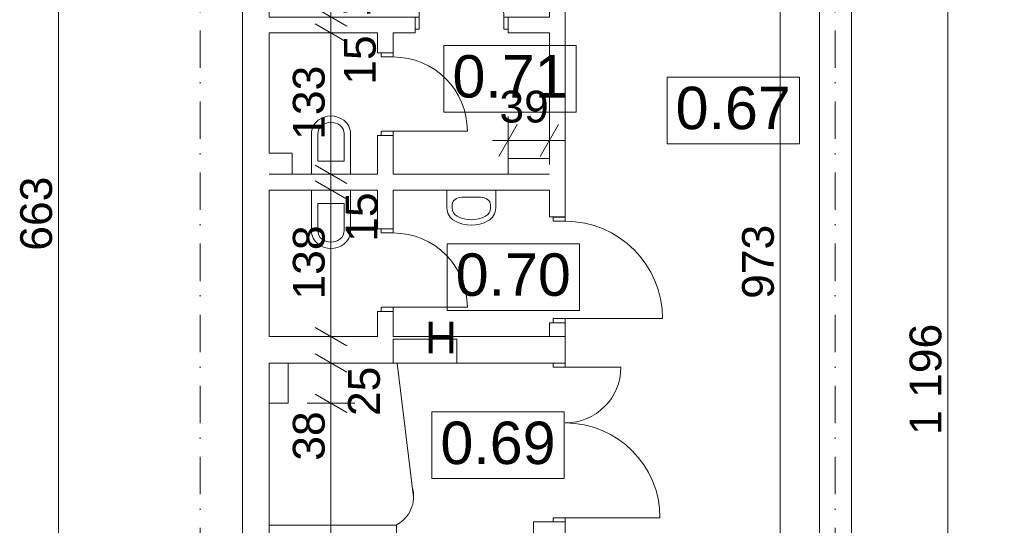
# Model space of a CAD drawing. Extents: x -283435 to 14216, y -77540 to 30522.
# Tile 76 of 177: x -171907 to -162607, y -30595 to -25825. Entities that reach past the tile are written whole.
import ezdxf

# ---------------------------------------------------------------- set-up
doc = ezdxf.new("R2010")
doc.units = 0
doc.header["$MEASUREMENT"] = 0
doc.linetypes.add('Kropki i Kreski', pattern=[670.277762, 352.777767, -176.388884, 0, -141.111112])
for name, color, linetype in [('Drzwi ArchiCAD', 7, 'Continuous'), ('SANITARNE', 7, 'Continuous'), ('WYMIARY', 7, 'Continuous'), ('ŚCIANY', 7, 'Continuous')]:
    doc.layers.add(name, color=color, linetype=linetype)
for name, color, linetype, lineweight in [('Drzwi ArchiCAD_Nr_Pióra__3', 3, 'Continuous', 18), ('Drzwi ArchiCAD_Nr_Pióra__7', 7, 'Continuous', 18), ('HYDRANTY_Nr_Pióra__1', 1, 'Continuous', 18), ('LINIE_Nr_Pióra__7', 7, 'Continuous', 18), ('OPISY_Nr_Pióra__65', 65, 'Continuous', 18), ('OPISY_Nr_Pióra__86', 86, 'Continuous', 18), ('OSIE_Nr_Pióra__5', 5, 'Continuous', 18), ('SANITARNE_Nr_Pióra__6', 6, 'Continuous', 9), ('WYMIARY_Nr_Pióra__4', 4, 'Continuous', 18), ('WYMIARY_Nr_Pióra__5', 5, 'Continuous', 18), ('ŚCIANY_Nr_Pióra__7', 7, 'Continuous', 18)]:
    doc.layers.add(name, color=color, linetype=linetype, lineweight=lineweight)
doc.styles.add('GENERATED_STYLE_1', font='arial.ttf')
doc.styles.add('GENERATED_STYLE_2', font='txt')
doc.dimstyles.new('GENERATED_STYLE__1', dxfattribs={"dimtxt": 300, "dimasz": 228, "dimexe": 0.18, "dimexo": 0, "dimgap": 0.09, "dimtad": 1, "dimdec": 0, "dimlfac": 0.1, "dimzin": 0, "dimdsep": 46, "dimtxsty": 'GENERATED_STYLE_2', "dimblk": 'ARROWHEAD_2', "dimblk1": 'ARROWHEAD_2', "dimblk2": 'ARROWHEAD_2', "dimcen": 0.09, "dimclrd": 256, "dimclre": 256, "dimclrt": 256, "dimazin": 0, "dimtfac": 1, "dimtdec": 4, "dimtmove": 0, "dimatfit": 3, "dimfxl": 1, "dimtolj": 1, "dimtzin": 0, "dimarcsym": 0})
doc.dimstyles.new('GENERATED_STYLE__3', dxfattribs={"dimtxt": 300, "dimasz": 228, "dimexe": 0.18, "dimexo": 0, "dimgap": 0.09, "dimtad": 1, "dimtih": 1, "dimtoh": 1, "dimdec": 0, "dimlfac": 0.1, "dimzin": 0, "dimdsep": 46, "dimtxsty": 'GENERATED_STYLE_2', "dimblk": 'ARROWHEAD_2', "dimblk1": 'ARROWHEAD_2', "dimblk2": 'ARROWHEAD_2', "dimcen": 0.09, "dimclrd": 256, "dimclre": 256, "dimclrt": 256, "dimazin": 0, "dimtfac": 1, "dimtdec": 4, "dimtmove": 2, "dimatfit": 3, "dimfxl": 1, "dimtolj": 1, "dimtzin": 0, "dimarcsym": 0})
doc.dimstyles.new('GENERATED_STYLE__4', dxfattribs={"dimtxt": 300, "dimasz": 228, "dimexe": 0.18, "dimexo": 0, "dimgap": 0.09, "dimtad": 1, "dimdec": 0, "dimlfac": 0.1, "dimzin": 0, "dimdsep": 46, "dimtxsty": 'GENERATED_STYLE_2', "dimblk": 'ARROWHEAD_2', "dimblk1": 'ARROWHEAD_2', "dimblk2": 'ARROWHEAD_2', "dimcen": 0.09, "dimclrd": 256, "dimclre": 256, "dimclrt": 256, "dimazin": 0, "dimtfac": 1, "dimtdec": 4, "dimtmove": 2, "dimatfit": 3, "dimfxl": 1, "dimtolj": 1, "dimtzin": 0, "dimarcsym": 0})

# ---------------------------------------------------------------- blocks, each defined once
blk = doc.blocks.new('Ściana_82', base_point=(-164051.3, -23099.9))
at = {"layer": 'ŚCIANY_Nr_Pióra__7', "linetype": 'Continuous'}
for p, q in [((-164351.3, -23249.9), (-164351.3, -32984.6)), ((-164051.3, -35209.9), (-164051.3, -23249.9)), ((-164351.3, -33104.6), (-164351.3, -35209.9))]:
    blk.add_line(p, q, dxfattribs=at)
blk = doc.blocks.new('Ściana_84', base_point=(-169552.4, -23099.9))
at = {"layer": 'ŚCIANY_Nr_Pióra__7', "linetype": 'Continuous'}
for p, q in [((-169802.4, -23249.9), (-169802.4, -24196.1)), ((-169552.4, -24431.5), (-169552.4, -23459.9)), ((-169802.4, -24346.1), (-169802.4, -24431.5)), ((-169802.4, -24581.5), (-169802.4, -25799.7)), ((-169552.4, -25799.7), (-169552.4, -24581.5)), ((-169802.4, -25949.7), (-169802.4, -27082.9)), ((-169552.4, -27082.9), (-169552.4, -25949.7)), ((-169802.4, -27432.9), (-169802.4, -28814.2)), ((-169552.4, -28814.2), (-169552.4, -27432.9)), ((-169802.4, -29064.2), (-169802.4, -30980.5)), ((-169552.4, -35209.9), (-169552.4, -29064.2)), ((-169802.4, -31230.5), (-169802.4, -35209.9))]:
    blk.add_line(p, q, dxfattribs=at)
blk = doc.blocks.new('D2 Asymetryczne 12_12')
at = {"layer": 'Drzwi ArchiCAD_Nr_Pióra__3', "linetype": 'Continuous'}
for p, q in [((710, 0), (710, 894.6)), ((-710, 0), (-710, 525.4)), ((-710, 0), (-750, 0)), ((-750, 0), (-750, -115)), ((-710, -115), (-710, 0)), ((750, 0), (710, 0)), ((710, 0), (710, -115)), ((750, -115), (750, 0)), ((-750, -115), (-710, -115)), ((710, -115), (750, -115))]:
    blk.add_line(p, q, dxfattribs=at)
for centre, radius, start, end in [((710, 0), 894.6, 90, 180), ((-710, 0), 525.4, 0, 90)]:
    blk.add_arc(centre, radius, start, end, dxfattribs=at)
at = {"layer": 'Drzwi ArchiCAD_Nr_Pióra__7', "linetype": 'Continuous'}
for p, q in [((-750, 0), (-750, -115)), ((750, 0), (750, -115))]:
    blk.add_line(p, q, dxfattribs=at)
blk = doc.blocks.new('Ściana_85', base_point=(-167054.2, -35209.9))
at = {"layer": 'ŚCIANY_Nr_Pióra__7', "linetype": 'Continuous'}
for p, q in [((-166754.2, -29064.2), (-166754.2, -28814.2)), ((-166869.2, -29064.2), (-167054.2, -29064.2)), ((-166754.2, -29064.2), (-166869.2, -29064.2)), ((-166869.2, -30564.2), (-167054.2, -30564.2)), ((-167054.2, -30564.2), (-167054.2, -35209.9)), ((-166754.2, -30564.2), (-166869.2, -30564.2)), ((-166754.2, -32984.6), (-166754.2, -30564.2)), ((-166754.2, -35209.9), (-166754.2, -33104.6))]:
    blk.add_line(p, q, dxfattribs=at)
at = {"layer": 'Drzwi ArchiCAD', "linetype": 'Continuous', "rotation": 270}
blk.add_blockref('D2 Asymetryczne 12_12', (-166754.2, -29814.2), dxfattribs=at)
blk = doc.blocks.new('Ściana_86', base_point=(-167054.2, -29064.2))
at = {"layer": 'ŚCIANY_Nr_Pióra__7', "linetype": 'Continuous'}
for p, q in [((-169802.4, -28814.2), (-169802.4, -29064.2)), ((-168528.7, -28814.2), (-169552.4, -28814.2)), ((-166754.2, -28814.2), (-168378.7, -28814.2)), ((-169552.4, -29064.2), (-167054.2, -29064.2))]:
    blk.add_line(p, q, dxfattribs=at)
blk = doc.blocks.new('D1 Drzwi proste 12_17')
at = {"layer": 'Drzwi ArchiCAD_Nr_Pióra__3', "linetype": 'Continuous'}
for p, q in [((459.3, 0), (459.3, 918.7)), ((-459.3, 0), (-499.3, 0)), ((-499.3, 0), (-499.3, -115)), ((-459.3, -115), (-459.3, 0)), ((499.3, 0), (459.3, 0)), ((459.3, 0), (459.3, -115)), ((499.3, -115), (499.3, 0)), ((-499.3, -115), (-459.3, -115)), ((459.3, -115), (499.3, -115))]:
    blk.add_line(p, q, dxfattribs=at)
blk.add_arc((459.3, 0), 918.7, 90, 180, dxfattribs=at)
at = {"layer": 'Drzwi ArchiCAD_Nr_Pióra__7', "linetype": 'Continuous'}
for p, q in [((-499.3, 0), (-499.3, -115)), ((499.3, 0), (499.3, -115))]:
    blk.add_line(p, q, dxfattribs=at)
blk = doc.blocks.new('D1 Drzwi proste 12_18')
at = {"layer": 'Drzwi ArchiCAD_Nr_Pióra__3', "linetype": 'Continuous'}
for p, q in [((450, 0), (450, 900)), ((-450, 0), (-490, 0)), ((-490, 0), (-490, -115)), ((-450, -115), (-450, 0)), ((490, 0), (450, 0)), ((450, 0), (450, -115)), ((490, -115), (490, 0)), ((-490, -115), (-450, -115)), ((450, -115), (490, -115))]:
    blk.add_line(p, q, dxfattribs=at)
blk.add_arc((450, 0), 900, 90, 180, dxfattribs=at)
at = {"layer": 'Drzwi ArchiCAD_Nr_Pióra__7', "linetype": 'Continuous'}
for p, q in [((-490, 0), (-490, -115)), ((490, 0), (490, -115))]:
    blk.add_line(p, q, dxfattribs=at)
blk = doc.blocks.new('D1 Drzwi proste 12_19')
at = {"layer": 'Drzwi ArchiCAD_Nr_Pióra__3', "linetype": 'Continuous'}
for p, q in [((350, 0), (350, 700)), ((-350, 0), (-390, 0)), ((-390, 0), (-390, -115)), ((-350, -115), (-350, 0)), ((390, 0), (350, 0)), ((350, 0), (350, -115)), ((390, -115), (390, 0)), ((-390, -115), (-350, -115)), ((350, -115), (390, -115))]:
    blk.add_line(p, q, dxfattribs=at)
blk.add_arc((350, 0), 700, 90, 180, dxfattribs=at)
at = {"layer": 'Drzwi ArchiCAD_Nr_Pióra__7', "linetype": 'Continuous'}
for p, q in [((-390, 0), (-390, -115)), ((390, 0), (390, -115))]:
    blk.add_line(p, q, dxfattribs=at)
blk = doc.blocks.new('Ściana_87', base_point=(-166754.2, -28814.2))
at = {"layer": 'ŚCIANY_Nr_Pióra__7', "linetype": 'Continuous'}
for p, q in [((-166904.2, -23249.9), (-166904.2, -23309.9)), ((-166754.2, -23309.9), (-166754.2, -23249.9)), ((-166869.2, -23309.9), (-166904.2, -23309.9)), ((-166754.2, -23309.9), (-166869.2, -23309.9)), ((-166869.2, -24089.9), (-166904.2, -24089.9)), ((-166904.2, -24089.9), (-166904.2, -24431.5)), ((-166754.2, -24089.9), (-166869.2, -24089.9)), ((-166754.2, -24666.8), (-166754.2, -24089.9)), ((-166904.2, -24581.5), (-166904.2, -24666.8)), ((-166869.2, -24666.8), (-166904.2, -24666.8)), ((-166754.2, -24666.8), (-166869.2, -24666.8)), ((-166869.2, -25646.8), (-166904.2, -25646.8)), ((-166904.2, -25646.8), (-166904.2, -25799.7)), ((-166754.2, -25646.8), (-166869.2, -25646.8)), ((-166754.2, -27686.2), (-166754.2, -25646.8)), ((-166904.2, -25949.7), (-166904.2, -27132.9)), ((-166904.2, -27432.9), (-166904.2, -27686.2)), ((-166869.2, -27686.2), (-166904.2, -27686.2)), ((-166754.2, -27686.2), (-166869.2, -27686.2)), ((-166869.2, -28684.9), (-166904.2, -28684.9)), ((-166904.2, -28684.9), (-166904.2, -28814.2)), ((-166754.2, -28684.9), (-166869.2, -28684.9)), ((-166754.2, -28814.2), (-166754.2, -28684.9)), ((-166904.2, -28814.2), (-166754.2, -28814.2))]:
    blk.add_line(p, q, dxfattribs=at)
at = {"layer": 'Drzwi ArchiCAD', "linetype": 'Continuous', "xscale": -1, "rotation": 270}
for name, p in [('D1 Drzwi proste 12_19', (-166754.2, -23699.9)), ('D1 Drzwi proste 12_18', (-166754.2, -25156.8))]:
    blk.add_blockref(name, p, dxfattribs=at)
at = {"layer": 'Drzwi ArchiCAD', "linetype": 'Continuous', "rotation": 270}
blk.add_blockref('D1 Drzwi proste 12_17', (-166754.2, -28185.6), dxfattribs=at)
blk = doc.blocks.new('Ściana_89', base_point=(-169802.4, -27282.9))
at = {"layer": 'ŚCIANY_Nr_Pióra__7', "linetype": 'Continuous'}
for p, q in [((-169802.4, -27282.9), (-169802.4, -27432.9)), ((-168528.7, -27282.9), (-169552.4, -27282.9)), ((-166904.2, -27282.9), (-168378.7, -27282.9)), ((-169552.4, -27432.9), (-168528.7, -27432.9)), ((-168378.7, -27432.9), (-166904.2, -27432.9))]:
    blk.add_line(p, q, dxfattribs=at)
blk = doc.blocks.new('Ściana_324', base_point=(-169552.4, -29064.2))
at = {"layer": 'ŚCIANY_Nr_Pióra__7', "linetype": 'Continuous'}
for p, q in [((-169552.4, -29064.2), (-169552.4, -29444.2)), ((-169372.4, -29064.2), (-169552.4, -29064.2)), ((-169372.4, -29444.2), (-169372.4, -29064.2)), ((-169552.4, -29444.2), (-169372.4, -29444.2))]:
    blk.add_line(p, q, dxfattribs=at)
blk = doc.blocks.new('D1 Drzwi proste 12_116')
at = {"layer": 'Drzwi ArchiCAD_Nr_Pióra__3', "linetype": 'Continuous'}
for p, q in [((400, 0), (400, 800)), ((-400, 0), (-440, 0)), ((-440, 0), (-440, -115)), ((-400, -115), (-400, 0)), ((440, 0), (400, 0)), ((400, 0), (400, -115)), ((440, -115), (440, 0)), ((-440, -115), (-400, -115)), ((400, -115), (440, -115))]:
    blk.add_line(p, q, dxfattribs=at)
blk.add_arc((400, 0), 800, 90, 180, dxfattribs=at)
at = {"layer": 'Drzwi ArchiCAD_Nr_Pióra__7', "linetype": 'Continuous'}
for p, q in [((-440, 0), (-440, -115)), ((440, 0), (440, -115))]:
    blk.add_line(p, q, dxfattribs=at)
blk = doc.blocks.new('Ściana_326', base_point=(-169802.4, -25799.7))
at = {"layer": 'ŚCIANY_Nr_Pióra__7', "linetype": 'Continuous'}
for p, q in [((-169802.4, -25799.7), (-169802.4, -25949.7)), ((-168173, -25799.7), (-169552.4, -25799.7)), ((-168173, -25799.7), (-168173, -25914.7)), ((-167293, -25799.7), (-167293, -25914.7)), ((-166904.2, -25799.7), (-167293, -25799.7)), ((-168173, -25914.7), (-168173, -25949.7)), ((-167293, -25914.7), (-167293, -25949.7)), ((-169552.4, -25949.7), (-168528.7, -25949.7)), ((-168378.7, -25949.7), (-168173, -25949.7)), ((-167293, -25949.7), (-166904.2, -25949.7))]:
    blk.add_line(p, q, dxfattribs=at)
at = {"layer": 'Drzwi ArchiCAD', "linetype": 'Continuous', "xscale": -1}
blk.add_blockref('D1 Drzwi proste 12_116', (-167733, -25799.7), dxfattribs=at)
blk = doc.blocks.new('D1 Drzwi proste 12_117')
at = {"layer": 'Drzwi ArchiCAD_Nr_Pióra__3', "linetype": 'Continuous'}
for p, q in [((350, 0), (350, 700)), ((-350, 0), (-390, 0)), ((-390, 0), (-390, -115)), ((-350, -115), (-350, 0)), ((390, 0), (350, 0)), ((350, 0), (350, -115)), ((390, -115), (390, 0)), ((-390, -115), (-350, -115)), ((350, -115), (390, -115))]:
    blk.add_line(p, q, dxfattribs=at)
blk.add_arc((350, 0), 700, 90, 180, dxfattribs=at)
at = {"layer": 'Drzwi ArchiCAD_Nr_Pióra__7', "linetype": 'Continuous'}
for p, q in [((-390, 0), (-390, -115)), ((390, 0), (390, -115))]:
    blk.add_line(p, q, dxfattribs=at)
blk = doc.blocks.new('Ściana_327', base_point=(-168378.7, -25799.7))
at = {"layer": 'ŚCIANY_Nr_Pióra__7', "linetype": 'Continuous'}
for p, q in [((-168528.7, -25949.7), (-168528.7, -26136)), ((-168378.7, -26136), (-168378.7, -25949.7)), ((-168493.7, -26136), (-168528.7, -26136)), ((-168378.7, -26136), (-168493.7, -26136)), ((-168493.7, -26916), (-168528.7, -26916)), ((-168528.7, -26916), (-168528.7, -27282.9)), ((-168378.7, -26916), (-168493.7, -26916)), ((-168378.7, -27282.9), (-168378.7, -26916)), ((-168528.7, -27432.9), (-168528.7, -27796.9)), ((-168378.7, -27796.9), (-168378.7, -27432.9)), ((-168493.7, -27796.9), (-168528.7, -27796.9)), ((-168378.7, -27796.9), (-168493.7, -27796.9)), ((-168493.7, -28576.9), (-168528.7, -28576.9)), ((-168528.7, -28576.9), (-168528.7, -28814.2)), ((-168378.7, -28576.9), (-168493.7, -28576.9)), ((-168378.7, -28814.2), (-168378.7, -28576.9))]:
    blk.add_line(p, q, dxfattribs=at)
at = {"layer": 'Drzwi ArchiCAD', "linetype": 'Continuous', "rotation": 270}
for p in [(-168378.7, -26526), (-168378.7, -28186.9)]:
    blk.add_blockref('D1 Drzwi proste 12_117', p, dxfattribs=at)
blk = doc.blocks.new('Ściana_328', base_point=(-169802.4, -27282.9))
at = {"layer": 'ŚCIANY_Nr_Pióra__7', "linetype": 'Continuous'}
for p, q in [((-169802.4, -27082.9), (-169802.4, -27282.9)), ((-169332.4, -27082.9), (-169552.4, -27082.9)), ((-169332.4, -27282.9), (-169332.4, -27082.9)), ((-169552.4, -27282.9), (-169332.4, -27282.9))]:
    blk.add_line(p, q, dxfattribs=at)
blk = doc.blocks.new('Ściana_329', base_point=(-167294, -27282.9))
at = {"layer": 'ŚCIANY_Nr_Pióra__7', "linetype": 'Continuous'}
for p, q in [((-166904.2, -27132.9), (-167294, -27132.9)), ((-167294, -27132.9), (-167294, -27282.9)), ((-167294, -27282.9), (-166904.2, -27282.9))]:
    blk.add_line(p, q, dxfattribs=at)
blk = doc.blocks.new('Umywalka 01 12_4')
at = {"layer": 'SANITARNE_Nr_Pióra__6', "linetype": 'Continuous'}
for p, q in [((-230, 0), (-230, -168)), ((230, 0), (-230, 0)), ((230, 0), (230, -168)), ((-91.1, -67.7), (-91.1, -67.7)), ((91.1, -67.7), (-91.1, -67.7)), ((-180, -134.4), (-180, -168)), ((180, -134.4), (180, -168))]:
    blk.add_line(p, q, dxfattribs=at)
for centre, radius, start, end in [((-91.1, -168), 138.9, 180, 241.52544), ((-91.1, -168), 88.9, 180, 241.52544), ((91.1, -168), 88.9, 298.47456, 0), ((91.1, -168), 138.9, 298.47456, 0), ((0, 0), 280, 241.52544, 298.47456), ((0, 0), 330, 241.52544, 298.47456)]:
    blk.add_arc(centre, radius, start, end, dxfattribs=at)
for centre, major_axis, start_param, end_param in [((-91.1, -134.4), (88.9, 0), 1.570796, 3.141593), ((91.1, -134.4), (-88.9, 0), 3.141593, 4.712389)]:
    blk.add_ellipse(centre, major_axis=major_axis, ratio=0.750558, start_param=start_param, end_param=end_param, dxfattribs=at)
blk = doc.blocks.new('WC 12_4')
at = {"layer": 'SANITARNE_Nr_Pióra__6', "linetype": 'Continuous'}
for p, q in [((0, 170), (0, 550)), ((370, 550), (0, 550)), ((370, 170), (370, 550)), ((60, 425), (60, 170)), ((310, 425), (60, 425)), ((310, 170), (310, 425))]:
    blk.add_line(p, q, dxfattribs=at)
for centre, radius, start, end in [((162.5, 170), 162.5, 180, 233.1301), ((162.5, 170), 102.5, 180, 233.1301), ((207.5, 170), 102.5, 306.8699, 0), ((207.5, 170), 162.5, 306.8699, 0), ((185, 200), 200, 233.1301, 306.866), ((185, 200), 140, 233.1301, 306.8699)]:
    blk.add_arc(centre, radius, start, end, dxfattribs=at)
blk = doc.blocks.new('WC 12_3')
at = {"layer": 'SANITARNE_Nr_Pióra__6', "linetype": 'Continuous'}
for p, q in [((0, 170), (0, 550)), ((370, 550), (0, 550)), ((370, 170), (370, 550)), ((60, 425), (60, 170)), ((310, 425), (60, 425)), ((310, 170), (310, 425))]:
    blk.add_line(p, q, dxfattribs=at)
for centre, radius, start, end in [((162.5, 170), 162.5, 180, 233.1301), ((162.5, 170), 102.5, 180, 233.1301), ((207.5, 170), 102.5, 306.8699, 0), ((207.5, 170), 162.5, 306.8699, 0), ((185, 200), 200, 233.1301, 306.866), ((185, 200), 140, 233.1301, 306.8699)]:
    blk.add_arc(centre, radius, start, end, dxfattribs=at)
blk = doc.blocks.new('*D1634')
at = {"layer": 'WYMIARY_Nr_Pióra__4', "linetype": 'Continuous', "transparency": 16777216}
for p, q in [((-163141.6, -23249.9), (-163141.6, -23103.2)), ((-162916.6, -23249.9), (-163366.6, -23249.9)), ((-162991.6, -23336.5), (-163291.6, -23163.3)), ((-163141.6, -35209.9), (-163141.6, -23249.9)), ((-163291.6, -35123.3), (-162991.6, -35296.5)), ((-162916.6, -35209.9), (-163366.6, -35209.9)), ((-163141.6, -35356.6), (-163141.6, -35209.9))]:
    blk.add_line(p, q, dxfattribs=at)
at = {"layer": 'WYMIARY_Nr_Pióra__5', "transparency": 16777216, "insert": (-163501.6, -29742.8), "char_height": 300, "attachment_point": 1, "rotation": 90, "style": 'GENERATED_STYLE_1'}
blk.add_mtext('{1\xa0196}', dxfattribs=at)
blk = doc.blocks.new('ARROWHEAD_2')
at = {"linetype": 'Continuous'}
for p, q in [((-0.378, -0.655), (0.378, 0.655)), ((0, 0), (-1, 0))]:
    blk.add_line(p, q, dxfattribs=at)
blk = doc.blocks.new('*D1639')
at = {"layer": 'WYMIARY_Nr_Pióra__4', "linetype": 'Continuous', "transparency": 16777216}
for p, q in [((-169117.1, -29357.6), (-168817.1, -29530.8)), ((-168742.1, -29444.2), (-169192.1, -29444.2)), ((-168967.1, -35209.9), (-168967.1, -29444.2)), ((-169117.1, -35123.3), (-168817.1, -35296.5)), ((-168742.1, -35209.9), (-169192.1, -35209.9)), ((-168967.1, -35356.6), (-168967.1, -35209.9))]:
    blk.add_line(p, q, dxfattribs=at)
at = {"layer": 'WYMIARY_Nr_Pióra__5', "transparency": 16777216, "char_height": 300, "attachment_point": 1, "rotation": 90, "style": 'GENERATED_STYLE_1'}
for s, insert in [('{25}', (-168805.4, -29564.2)), ('{38}', (-169327.1, -29986.2)), ('{577}', (-169327.1, -33314.7))]:
    blk.add_mtext(s, dxfattribs=dict(at, insert=insert))
blk = doc.blocks.new('*D1640')
at = {"layer": 'WYMIARY_Nr_Pióra__4', "linetype": 'Continuous', "transparency": 16777216}
for p, q in [((-169117.1, -28977.6), (-168817.1, -29150.8)), ((-168742.1, -29064.2), (-169192.1, -29064.2)), ((-168967.1, -29444.2), (-168967.1, -29064.2)), ((-169117.1, -29357.6), (-168817.1, -29530.8)), ((-168742.1, -29444.2), (-169192.1, -29444.2))]:
    blk.add_line(p, q, dxfattribs=at)
blk = doc.blocks.new('*D1641')
at = {"layer": 'WYMIARY_Nr_Pióra__4', "linetype": 'Continuous', "transparency": 16777216}
for p, q in [((-169117.1, -28727.6), (-168817.1, -28900.8)), ((-168742.1, -28814.2), (-169192.1, -28814.2)), ((-168967.1, -29064.2), (-168967.1, -28814.2)), ((-169117.1, -28977.6), (-168817.1, -29150.8)), ((-168742.1, -29064.2), (-169192.1, -29064.2))]:
    blk.add_line(p, q, dxfattribs=at)
blk = doc.blocks.new('*D1642')
at = {"layer": 'WYMIARY_Nr_Pióra__4', "linetype": 'Continuous', "transparency": 16777216}
for p, q in [((-168742.1, -27432.9), (-169192.1, -27432.9)), ((-169117.1, -27346.3), (-168817.1, -27519.5)), ((-168967.1, -28814.2), (-168967.1, -27432.9)), ((-169117.1, -28727.6), (-168817.1, -28900.8)), ((-168742.1, -28814.2), (-169192.1, -28814.2))]:
    blk.add_line(p, q, dxfattribs=at)
at = {"layer": 'WYMIARY_Nr_Pióra__5', "transparency": 16777216, "char_height": 300, "attachment_point": 1, "rotation": 90, "style": 'GENERATED_STYLE_1'}
for s, insert in [('{15}', (-168827.9, -27920.6)), ('{138}', (-169327.1, -28465))]:
    blk.add_mtext(s, dxfattribs=dict(at, insert=insert))
blk = doc.blocks.new('*D1643')
at = {"layer": 'WYMIARY_Nr_Pióra__4', "linetype": 'Continuous', "transparency": 16777216}
for p, q in [((-169117.1, -27196.3), (-168817.1, -27369.5)), ((-168742.1, -27282.9), (-169192.1, -27282.9)), ((-168967.1, -27432.9), (-168967.1, -27282.9)), ((-168742.1, -27432.9), (-169192.1, -27432.9)), ((-169117.1, -27346.3), (-168817.1, -27519.5))]:
    blk.add_line(p, q, dxfattribs=at)
blk = doc.blocks.new('*D1644')
at = {"layer": 'WYMIARY_Nr_Pióra__4', "linetype": 'Continuous', "transparency": 16777216}
for p, q in [((-169117.1, -25863.1), (-168817.1, -26036.3)), ((-168742.1, -25949.7), (-169192.1, -25949.7)), ((-168967.1, -27282.9), (-168967.1, -25949.7)), ((-169117.1, -27196.3), (-168817.1, -27369.5)), ((-168742.1, -27282.9), (-169192.1, -27282.9))]:
    blk.add_line(p, q, dxfattribs=at)
at = {"layer": 'WYMIARY_Nr_Pióra__5', "transparency": 16777216, "char_height": 300, "attachment_point": 1, "rotation": 90, "style": 'GENERATED_STYLE_1'}
for s, insert in [('{15}', (-168844.4, -26438.4)), ('{133}', (-169327.1, -26957.8))]:
    blk.add_mtext(s, dxfattribs=dict(at, insert=insert))
blk = doc.blocks.new('*D1645')
at = {"layer": 'WYMIARY_Nr_Pióra__4', "linetype": 'Continuous', "transparency": 16777216}
for p, q in [((-169117.1, -25713.1), (-168817.1, -25886.3)), ((-168742.1, -25799.7), (-169192.1, -25799.7)), ((-168967.1, -25949.7), (-168967.1, -25799.7)), ((-169117.1, -25863.1), (-168817.1, -26036.3)), ((-168742.1, -25949.7), (-169192.1, -25949.7))]:
    blk.add_line(p, q, dxfattribs=at)
at = {"layer": 'WYMIARY_Nr_Pióra__5', "transparency": 16777216, "insert": (-168893.9, -25799.7), "char_height": 300, "attachment_point": 1, "rotation": 90, "style": 'GENERATED_STYLE_1'}
blk.add_mtext('{122}', dxfattribs=at)
blk = doc.blocks.new('*D1646')
at = {"layer": 'WYMIARY_Nr_Pióra__4', "linetype": 'Continuous', "transparency": 16777216}
for p, q in [((-169117.1, -24494.9), (-168817.1, -24668.1)), ((-168742.1, -24581.5), (-169192.1, -24581.5)), ((-168967.1, -25799.7), (-168967.1, -24581.5)), ((-169117.1, -25713.1), (-168817.1, -25886.3)), ((-168742.1, -25799.7), (-169192.1, -25799.7))]:
    blk.add_line(p, q, dxfattribs=at)
at = {"layer": 'WYMIARY_Nr_Pióra__5', "transparency": 16777216, "insert": (-168893.9, -25799.7), "char_height": 300, "attachment_point": 1, "rotation": 90, "style": 'GENERATED_STYLE_1'}
blk.add_mtext('{122}', dxfattribs=at)
blk = doc.blocks.new('*D1647')
at = {"layer": 'WYMIARY_Nr_Pióra__4', "linetype": 'Continuous', "transparency": 16777216}
for p, q in [((-169117.1, -24344.9), (-168817.1, -24518.1)), ((-168742.1, -24431.5), (-169192.1, -24431.5)), ((-168967.1, -24581.5), (-168967.1, -24431.5)), ((-169117.1, -24494.9), (-168817.1, -24668.1)), ((-168742.1, -24581.5), (-169192.1, -24581.5))]:
    blk.add_line(p, q, dxfattribs=at)
at = {"layer": 'WYMIARY_Nr_Pióra__5', "transparency": 16777216, "insert": (-168877.4, -24431.5), "char_height": 300, "attachment_point": 1, "rotation": 90, "style": 'GENERATED_STYLE_1'}
blk.add_mtext('{15}', dxfattribs=at)
blk = doc.blocks.new('*D1648')
at = {"layer": 'WYMIARY_Nr_Pióra__4', "linetype": 'Continuous', "transparency": 16777216}
for p, q in [((-169117.1, -23373.3), (-168817.1, -23546.5)), ((-168742.1, -23459.9), (-169192.1, -23459.9)), ((-168967.1, -24431.5), (-168967.1, -23459.9)), ((-169117.1, -24344.9), (-168817.1, -24518.1)), ((-168742.1, -24431.5), (-169192.1, -24431.5))]:
    blk.add_line(p, q, dxfattribs=at)
at = {"layer": 'WYMIARY_Nr_Pióra__5', "transparency": 16777216, "char_height": 300, "attachment_point": 1, "rotation": 90, "style": 'GENERATED_STYLE_1'}
for s, insert in [('{21}', (-168728.1, -23762.8)), ('{97}', (-169327.1, -24173.3)), ('{15}', (-168877.4, -24431.5))]:
    blk.add_mtext(s, dxfattribs=dict(at, insert=insert))
blk = doc.blocks.new('*D1649')
at = {"layer": 'WYMIARY_Nr_Pióra__4', "linetype": 'Continuous', "transparency": 16777216}
for p, q in [((-168967.1, -23249.9), (-168967.1, -23103.2)), ((-168742.1, -23249.9), (-169192.1, -23249.9)), ((-168817.1, -23336.5), (-169117.1, -23163.3)), ((-168967.1, -23459.9), (-168967.1, -23249.9)), ((-169117.1, -23373.3), (-168817.1, -23546.5)), ((-168742.1, -23459.9), (-169192.1, -23459.9))]:
    blk.add_line(p, q, dxfattribs=at)
blk = doc.blocks.new('*D1650')
at = {"layer": 'WYMIARY_Nr_Pióra__4', "linetype": 'Continuous', "transparency": 16777216}
for p, q in [((-167294, -27189.4), (-167294, -26739.4)), ((-166904.2, -27189.4), (-166904.2, -26739.4)), ((-167207.4, -26814.4), (-167380.6, -27114.4)), ((-166990.8, -27114.4), (-166817.6, -26814.4)), ((-167440.7, -26964.4), (-167294, -26964.4)), ((-167294, -26964.4), (-166904.2, -26964.4)), ((-166904.2, -26964.4), (-166757.5, -26964.4))]:
    blk.add_line(p, q, dxfattribs=at)
at = {"layer": 'WYMIARY_Nr_Pióra__5', "transparency": 16777216, "insert": (-167376, -26494.6), "char_height": 300, "attachment_point": 1, "style": 'GENERATED_STYLE_1'}
blk.add_mtext('{39}', dxfattribs=at)
blk = doc.blocks.new('*D1671')
at = {"layer": 'WYMIARY_Nr_Pióra__4', "linetype": 'Continuous', "transparency": 16777216}
for p, q in [((-171692.2, -24259.5), (-171392.2, -24432.7)), ((-171317.2, -24346.1), (-171767.2, -24346.1)), ((-171542.2, -30980.5), (-171542.2, -24346.1)), ((-171692.2, -30893.9), (-171392.2, -31067.1)), ((-171317.2, -30980.5), (-171767.2, -30980.5)), ((-171542.2, -31127.2), (-171542.2, -30980.5))]:
    blk.add_line(p, q, dxfattribs=at)
at = {"layer": 'WYMIARY_Nr_Pióra__5', "transparency": 16777216, "insert": (-171902.2, -28004.8), "char_height": 300, "attachment_point": 1, "rotation": 90, "style": 'GENERATED_STYLE_1'}
blk.add_mtext('{663}', dxfattribs=at)
blk = doc.blocks.new('*D1672')
at = {"layer": 'WYMIARY_Nr_Pióra__4', "linetype": 'Continuous', "transparency": 16777216}
for p, q in [((-171542.2, -22974.5), (-171542.2, -22827.8)), ((-171392.2, -23061.1), (-171692.2, -22887.9)), ((-171317.2, -22974.5), (-171767.2, -22974.5)), ((-171542.2, -24346.1), (-171542.2, -22974.5)), ((-171692.2, -24259.5), (-171392.2, -24432.7)), ((-171317.2, -24346.1), (-171767.2, -24346.1))]:
    blk.add_line(p, q, dxfattribs=at)
at = {"layer": 'WYMIARY_Nr_Pióra__5', "transparency": 16777216, "insert": (-171902.2, -24001.8), "char_height": 300, "attachment_point": 1, "rotation": 90, "style": 'GENERATED_STYLE_1'}
blk.add_mtext('{137}', dxfattribs=at)
blk = doc.blocks.new('*D2434')
at = {"layer": 'WYMIARY_Nr_Pióra__4', "linetype": 'Continuous', "transparency": 16777216}
for p, q in [((-164724.1, -23249.9), (-164724.1, -23103.2)), ((-164499.1, -23249.9), (-164949.1, -23249.9)), ((-164574.1, -23336.5), (-164874.1, -23163.3)), ((-164724.1, -32984.6), (-164724.1, -23249.9)), ((-164874.1, -32898), (-164574.1, -33071.2)), ((-164499.1, -32984.6), (-164949.1, -32984.6))]:
    blk.add_line(p, q, dxfattribs=at)
at = {"layer": 'WYMIARY_Nr_Pióra__5', "transparency": 16777216, "insert": (-165084.1, -28458.7), "char_height": 300, "attachment_point": 1, "rotation": 90, "style": 'GENERATED_STYLE_1'}
blk.add_mtext('{973}', dxfattribs=at)

msp = doc.modelspace()

# ---------------------------------------------------------------- linework, layer by layer
at = {"layer": 'HYDRANTY_Nr_Pióra__1', "linetype": 'Continuous'}
for p, q in [((-168378.7, -29064.2), (-168378.7, -28839.6)), ((-168378.7, -28839.6), (-167778.7, -28839.6)), ((-167778.7, -28839.6), (-167778.7, -29064.2)), ((-168378.7, -29064.2), (-167778.7, -29064.2))]:
    msp.add_line(p, q, dxfattribs=at)
at = {"layer": 'LINIE_Nr_Pióra__7', "linetype": 'Continuous'}
for p in [(-169372.4, -29064.2), (-168186.1, -30328.8)]:
    msp.add_line(p, (-168342.4, -29064.2), dxfattribs=at)
at = {"layer": 'LINIE_Nr_Pióra__7', "linetype": 'Continuous', "flags": 128}
for points in [[(-168349.7, -30592.6), (-169552.4, -30592.6)], [(-168349.7, -33589), (-168349.7, -30592.6)]]:
    msp.add_lwpolyline(points, dxfattribs=at)
at = {"layer": 'LINIE_Nr_Pióra__7', "linetype": 'Continuous'}
msp.add_arc((-168491.2, -30322.3), 305.1, 297.621, 15.30756, dxfattribs=at)
at = {"layer": 'OPISY_Nr_Pióra__65', "linetype": 'Continuous', "flags": 128}
for points in [[(-167900.6, -26067.4), (-166650.6, -26067.4), (-166650.6, -26696), (-167900.6, -26696)], [(-165792.7, -26365.9), (-164542.7, -26365.9), (-164542.7, -26994.5), (-165792.7, -26994.5)], [(-167870.2, -27938.5), (-166620.2, -27938.5), (-166620.2, -28567.1), (-167870.2, -28567.1)], [(-168014.4, -29526), (-166764.5, -29526), (-166764.5, -30154.6), (-168014.4, -30154.6)]]:
    msp.add_lwpolyline(points, close=True, dxfattribs=at)
at = {"layer": 'OSIE_Nr_Pióra__5', "linetype": 'Kropki i Kreski'}
for p, q in [((-170204, -38346.1), (-170204, 27442)), ((-164204, -38346.1), (-164204, 27442))]:
    msp.add_line(p, q, dxfattribs=at)

# ---------------------------------------------------------------- block references
at = {"layer": 'SANITARNE', "linetype": 'Continuous', "rotation": 180}
msp.add_blockref('WC 12_3', (-168782.1, -26732.9), dxfattribs=at)
at = {"layer": 'SANITARNE', "linetype": 'Continuous', "xscale": -1}
for name, p in [('WC 12_4', (-168782.1, -27982.9)), ('Umywalka 01 12_4', (-167641.2, -27432.9))]:
    msp.add_blockref(name, p, dxfattribs=at)
at = {"layer": 'ŚCIANY'}
for name, p in [('Ściana_84', (-169552.4, -23099.9)), ('Ściana_87', (-166754.2, -28814.2)), ('Ściana_82', (-164051.3, -23099.9)), ('Ściana_326', (-169802.4, -25799.7)), ('Ściana_327', (-168378.7, -25799.7)), ('Ściana_328', (-169802.4, -27282.9)), ('Ściana_329', (-167294, -27282.9)), ('Ściana_89', (-169802.4, -27282.9)), ('Ściana_86', (-167054.2, -29064.2)), ('Ściana_85', (-167054.2, -35209.9)), ('Ściana_324', (-169552.4, -29064.2))]:
    msp.add_blockref(name, p, dxfattribs=at)

# ---------------------------------------------------------------- texts
at = {"layer": 'HYDRANTY_Nr_Pióra__1', "linetype": 'Continuous', "insert": (-167928.7, -28972.5), "char_height": 300, "attachment_point": 8, "style": 'GENERATED_STYLE_1'}
msp.add_mtext('{H}', dxfattribs=at)
at = {"layer": 'OPISY_Nr_Pióra__86', "linetype": 'Continuous', "char_height": 400, "attachment_point": 2, "style": 'GENERATED_STYLE_1'}
for s, insert in [('{0.71}', (-167275.6, -26158.9)), ('{0.67}', (-165167.7, -26457.4)), ('{0.70}', (-167245.2, -28029.9)), ('{0.69}', (-167389.5, -29617.4))]:
    msp.add_mtext(s, dxfattribs=dict(at, insert=insert))

# ---------------------------------------------------------------- dimensions: what is measured, and where the dimension line sits
at = {"layer": 'WYMIARY', "linetype": 'Continuous'}
for base, p1, p2, dimstyle, picture, middle in [((-171542.2, -30980.5), (-171046.8, -24346.1), (-171046.8, -22974.5), 'GENERATED_STYLE__1', '*D1672', (-171752.2, -23664.4)), ((-168967.1, -35209.9), (-169552.4, -23459.9), (-169802.4, -23249.9), 'GENERATED_STYLE__4', '*D1649', (-168578.1, -23537.9)), ((-164724.1, -35209.9), (-164351.3, -32984.6), (-164351.3, -23249.9), 'GENERATED_STYLE__1', '*D2434', (-164934.1, -28121.4)), ((-163141.6, -35209.9), (-164044, -35209.9), (-164051.3, -23249.9), 'GENERATED_STYLE__1', '*D1634', (-163351.6, -29228.5)), ((-168967.1, -35209.9), (-169802.4, -24431.5), (-169552.4, -23459.9), 'GENERATED_STYLE__1', '*D1648', (-169177.1, -23948.4)), ((-168967.1, -35209.9), (-169802.4, -24581.5), (-169802.4, -24431.5), 'GENERATED_STYLE__4', '*D1647', (-168727.4, -24206.6)), ((-171542.2, -30980.5), (-169802.4, -30980.5), (-171046.8, -24346.1), 'GENERATED_STYLE__1', '*D1671', (-171752.2, -27667.4)), ((-168967.1, -35209.9), (-169802.4, -25799.7), (-169802.4, -24581.5), 'GENERATED_STYLE__4', '*D1646', (-168743.9, -25462.4)), ((-168967.1, -35209.9), (-169802.4, -25949.7), (-169802.4, -25799.7), 'GENERATED_STYLE__4', '*D1645', (-168694.4, -26213.5)), ((-168967.1, -35209.9), (-169802.4, -27282.9), (-169802.4, -25949.7), 'GENERATED_STYLE__1', '*D1644', (-169177.1, -26620.4)), ((-168967.1, -35209.9), (-169802.4, -27432.9), (-169802.4, -27282.9), 'GENERATED_STYLE__4', '*D1643', (-168677.9, -27695.7)), ((-168967.1, -35209.9), (-169802.4, -28814.2), (-169802.4, -27432.9), 'GENERATED_STYLE__1', '*D1642', (-169177.1, -28127.6)), ((-168967.1, -35209.9), (-169802.4, -29064.2), (-169802.4, -28814.2), 'GENERATED_STYLE__4', '*D1641', (-168655.4, -29339.3)), ((-168967.1, -35209.9), (-169552.4, -29444.2), (-169802.4, -29064.2), 'GENERATED_STYLE__1', '*D1640', (-169177.1, -29761.3)), ((-168967.1, -35209.9), (-169802.4, -35209.9), (-169552.4, -29444.2), 'GENERATED_STYLE__4', '*D1639', (-169177.1, -32977.3))]:
    dim = msp.add_linear_dim(base=base, p1=p1, p2=p2, angle=90, dimstyle=dimstyle, dxfattribs=at)
    dim.commit()
    dim.dimension.update_dxf_attribs({"geometry": picture, "text_midpoint": middle})
dim = msp.add_linear_dim(base=(-167294, -26964.4), p1=(-167294, -27282.9), p2=(-166904.2, -27132.9), dimstyle='GENERATED_STYLE__3', dxfattribs=at)
dim.commit()
dim.dimension.update_dxf_attribs({"geometry": '*D1650', "text_midpoint": (-167151.1, -26644.6)})

doc.saveas('drawing.dxf')
